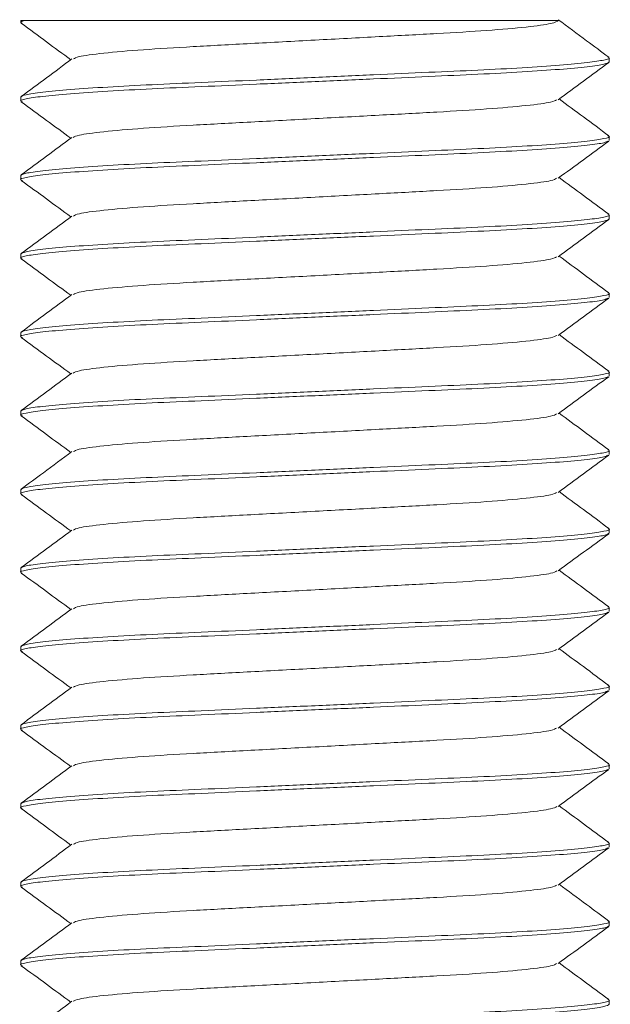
# Model space of a CAD drawing. Header units: millimetres. Extents: x 0 to 420, y 0 to 297.
# Tile 7 of 14: x 171 to 177, y 155 to 165. Entities that reach past the tile are written whole.
import ezdxf

# ---------------------------------------------------------------- set-up
doc = ezdxf.new("R2010")
doc.units = ezdxf.units.MM

msp = doc.modelspace()

# ---------------------------------------------------------------- linework, layer by layer
at = {"color": 7, "linetype": 'Continuous', "lineweight": 15}
for p, q in [((170.966, 164.855), (170.966, 164.833)), ((176.966, 164.433), (176.966, 164.475)), ((170.966, 164.075), (170.966, 164.033)), ((176.966, 163.633), (176.966, 163.675)), ((170.966, 163.275), (170.966, 163.233)), ((176.966, 162.833), (176.966, 162.875)), ((170.966, 162.475), (170.966, 162.433)), ((176.966, 162.033), (176.966, 162.075)), ((170.966, 161.675), (170.966, 161.633)), ((176.966, 161.233), (176.966, 161.275)), ((170.966, 160.875), (170.966, 160.833)), ((176.966, 160.433), (176.966, 160.475)), ((170.966, 160.075), (170.966, 160.033)), ((176.966, 159.633), (176.966, 159.675)), ((170.966, 159.275), (170.966, 159.233)), ((176.966, 158.833), (176.966, 158.875)), ((170.966, 158.475), (170.966, 158.433)), ((176.966, 158.033), (176.966, 158.075)), ((170.966, 157.675), (170.966, 157.633)), ((176.966, 157.233), (176.966, 157.275)), ((170.966, 156.875), (170.966, 156.833)), ((176.966, 156.433), (176.966, 156.475)), ((170.966, 156.075), (170.966, 156.033)), ((176.966, 155.633), (176.966, 155.675)), ((170.966, 155.275), (170.966, 155.233)), ((176.966, 154.833), (176.966, 154.875))]:
    msp.add_line(p, q, dxfattribs=at)
for points, knots in [([(171.016, 164.855), (170.986, 164.848), (170.947, 164.838), (170.975, 164.828), (170.981, 164.826)], [0, 0, 0, 0, 0.775262, 1, 1, 1, 1]), ([(170.966, 164.855), (170.966, 164.855), (170.967, 164.855), (170.977, 164.855), (170.992, 164.855), (171.008, 164.855), (171.016, 164.855)], [0, 0, 0, 0, 0.251998, 0.50231, 0.751466, 1, 1, 1, 1]), ([(170.97, 164.826), (171.056, 164.763), (171.225, 164.639), (171.393, 164.516), (171.476, 164.455)], [0, 0, 0, 0, 0.510172, 1, 1, 1, 1]), ([(176.45, 164.855), (176.461, 164.855), (176.455, 164.855), (176.409, 164.855), (176.369, 164.855), (176.259, 164.855), (176.189, 164.855), (176.016, 164.855), (175.916, 164.855), (175.692, 164.855), (175.566, 164.855), (175.294, 164.855), (175.15, 164.855), (174.847, 164.855), (174.686, 164.855), (174.36, 164.855), (174.194, 164.855), (173.857, 164.855), (173.685, 164.855), (173.35, 164.855), (173.184, 164.855), (172.694, 164.855), (172.39, 164.855), (171.979, 164.855), (171.853, 164.855), (171.621, 164.855), (171.515, 164.855), (171.233, 164.855), (171.098, 164.855), (171.016, 164.855)], [0, 0, 0, 0, 0.0625, 0.0625, 0.125, 0.125, 0.1875, 0.1875, 0.25, 0.25, 0.3125, 0.3125, 0.375, 0.375, 0.4375, 0.4375, 0.5, 0.5, 0.5625, 0.5625, 0.625, 0.625, 0.75, 0.75, 0.8125, 0.8125, 0.875, 0.875, 1, 1, 1, 1]), ([(176.45, 164.855), (176.434, 164.845), (176.402, 164.824), (176.141, 164.788), (175.74, 164.753), (175.222, 164.722), (174.62, 164.69), (173.966, 164.655), (173.311, 164.62), (172.71, 164.588), (172.19, 164.557), (171.792, 164.522), (171.546, 164.489), (171.515, 164.471), (171.502, 164.463)], [0, 0, 0, 0, 0.0836421, 0.170251, 0.2568599, 0.340502, 0.424144, 0.5107529, 0.5973618, 0.6810039, 0.764646, 0.8512549, 0.9378638, 1, 1, 1, 1]), ([(176.961, 164.481), (176.886, 164.537), (176.714, 164.664), (176.541, 164.791), (176.445, 164.863)], [0, 0, 0, 0, 0.43748, 1, 1, 1, 1]), ([(176.966, 164.433), (176.955, 164.425), (176.933, 164.41), (176.757, 164.384), (176.475, 164.357), (176.095, 164.331), (175.64, 164.307), (175.126, 164.284), (174.563, 164.259), (173.966, 164.233), (173.369, 164.206), (172.805, 164.181), (172.291, 164.159), (171.837, 164.134), (171.457, 164.108), (171.172, 164.082), (171.008, 164.056), (170.947, 164.038), (170.975, 164.028), (170.982, 164.026)], [0, 0, 0, 0, 0.059971, 0.121927, 0.184713, 0.247081, 0.307831, 0.367246, 0.42866, 0.491306, 0.553952, 0.615366, 0.674781, 0.735531, 0.797899, 0.860685, 0.92264, 0.982612, 1, 1, 1, 1]), ([(176.95, 164.482), (176.956, 164.479), (176.984, 164.469), (176.923, 164.452), (176.759, 164.426), (176.475, 164.399), (176.095, 164.373), (175.64, 164.349), (175.126, 164.327), (174.563, 164.301), (173.966, 164.275), (173.369, 164.248), (172.805, 164.223), (172.291, 164.201), (171.837, 164.177), (171.456, 164.151), (171.175, 164.124), (170.998, 164.098), (170.976, 164.083), (170.966, 164.075)], [0, 0, 0, 0, 0.017469, 0.077436, 0.139386, 0.202167, 0.26453, 0.325274, 0.384685, 0.446093, 0.508735, 0.571376, 0.632784, 0.692195, 0.752939, 0.815302, 0.878083, 0.940034, 1, 1, 1, 1]), ([(171.487, 164.463), (171.401, 164.399), (171.228, 164.272), (171.056, 164.145), (170.97, 164.081)], [0, 0, 0, 0, 0.499943, 1, 1, 1, 1]), ([(176.445, 164.047), (176.531, 164.11), (176.703, 164.237), (176.875, 164.363), (176.961, 164.426)], [0, 0, 0, 0, 0.499946, 1, 1, 1, 1]), ([(170.97, 164.026), (171.056, 163.963), (171.225, 163.839), (171.393, 163.716), (171.476, 163.655)], [0, 0, 0, 0, 0.510654, 1, 1, 1, 1]), ([(176.429, 164.047), (176.416, 164.039), (176.385, 164.021), (176.139, 163.988), (175.741, 163.953), (175.221, 163.922), (174.62, 163.89), (173.966, 163.855), (173.311, 163.82), (172.71, 163.788), (172.19, 163.757), (171.792, 163.722), (171.546, 163.689), (171.515, 163.671), (171.501, 163.663)], [0, 0, 0, 0, 0.063524, 0.151959, 0.240395, 0.3258, 0.411206, 0.499642, 0.588077, 0.673483, 0.758889, 0.847324, 0.935759, 1, 1, 1, 1]), ([(176.961, 163.681), (176.875, 163.745), (176.706, 163.869), (176.538, 163.994), (176.455, 164.055)], [0, 0, 0, 0, 0.510535, 1, 1, 1, 1]), ([(176.95, 163.626), (176.941, 163.621), (176.921, 163.607), (176.755, 163.584), (176.476, 163.557), (176.094, 163.531), (175.64, 163.507), (175.126, 163.484), (174.563, 163.459), (173.966, 163.433), (173.369, 163.406), (172.805, 163.381), (172.291, 163.359), (171.837, 163.334), (171.457, 163.308), (171.172, 163.282), (171.008, 163.256), (170.947, 163.238), (170.975, 163.228), (170.982, 163.226)], [0, 0, 0, 0, 0.043357, 0.106389, 0.170267, 0.233719, 0.295525, 0.355974, 0.418455, 0.48219, 0.545925, 0.608407, 0.668855, 0.730661, 0.794113, 0.857991, 0.921023, 0.982037, 1, 1, 1, 1]), ([(176.95, 163.682), (176.956, 163.679), (176.984, 163.669), (176.923, 163.652), (176.759, 163.626), (176.475, 163.599), (176.095, 163.573), (175.64, 163.549), (175.126, 163.527), (174.563, 163.501), (173.966, 163.475), (173.369, 163.448), (172.805, 163.423), (172.291, 163.401), (171.837, 163.377), (171.456, 163.351), (171.175, 163.324), (170.998, 163.298), (170.976, 163.283), (170.966, 163.275)], [0, 0, 0, 0, 0.017242, 0.077223, 0.139187, 0.201983, 0.26436, 0.325119, 0.384543, 0.445966, 0.508621, 0.571277, 0.632699, 0.692124, 0.752882, 0.81526, 0.878055, 0.94002, 1, 1, 1, 1]), ([(171.486, 163.663), (171.4, 163.599), (171.228, 163.472), (171.056, 163.345), (170.97, 163.281)], [0, 0, 0, 0, 0.49995, 1, 1, 1, 1]), ([(176.445, 163.247), (176.531, 163.31), (176.703, 163.437), (176.875, 163.563), (176.961, 163.626)], [0, 0, 0, 0, 0.499943, 1, 1, 1, 1]), ([(170.97, 163.226), (171.056, 163.163), (171.225, 163.039), (171.394, 162.915), (171.476, 162.855)], [0, 0, 0, 0, 0.510735, 1, 1, 1, 1]), ([(176.429, 163.247), (176.416, 163.239), (176.385, 163.221), (176.139, 163.188), (175.741, 163.153), (175.221, 163.122), (174.62, 163.09), (173.966, 163.055), (173.311, 163.02), (172.71, 162.988), (172.19, 162.957), (171.792, 162.922), (171.547, 162.889), (171.515, 162.871), (171.502, 162.863)], [0, 0, 0, 0, 0.0634059, 0.1519509, 0.2404959, 0.3260078, 0.4115197, 0.5000647, 0.5886097, 0.6741216, 0.7596335, 0.8481786, 0.9367236, 1, 1, 1, 1]), ([(176.961, 162.881), (176.875, 162.945), (176.707, 163.069), (176.538, 163.194), (176.455, 163.255)], [0, 0, 0, 0, 0.510302, 1, 1, 1, 1]), ([(176.966, 162.833), (176.955, 162.825), (176.933, 162.81), (176.757, 162.784), (176.475, 162.757), (176.095, 162.731), (175.64, 162.707), (175.126, 162.684), (174.563, 162.659), (173.966, 162.633), (173.369, 162.606), (172.805, 162.581), (172.291, 162.559), (171.837, 162.534), (171.457, 162.508), (171.172, 162.482), (171.009, 162.456), (170.947, 162.438), (170.975, 162.428), (170.981, 162.426)], [0, 0, 0, 0, 0.060013, 0.122012, 0.184842, 0.247254, 0.308046, 0.367503, 0.428959, 0.491649, 0.554339, 0.615796, 0.675253, 0.736045, 0.798457, 0.861287, 0.923285, 0.983299, 1, 1, 1, 1]), ([(176.95, 162.881), (176.956, 162.879), (176.984, 162.869), (176.923, 162.852), (176.759, 162.826), (176.475, 162.799), (176.095, 162.773), (175.64, 162.749), (175.126, 162.727), (174.563, 162.701), (173.966, 162.675), (173.369, 162.648), (172.805, 162.623), (172.291, 162.601), (171.837, 162.577), (171.456, 162.551), (171.175, 162.524), (170.998, 162.498), (170.976, 162.483), (170.966, 162.475)], [0, 0, 0, 0, 0.016888, 0.07689, 0.138876, 0.201695, 0.264094, 0.324875, 0.384321, 0.445766, 0.508444, 0.571122, 0.632567, 0.692013, 0.752793, 0.815193, 0.878011, 0.939998, 1, 1, 1, 1]), ([(171.487, 162.863), (171.401, 162.799), (171.229, 162.672), (171.056, 162.545), (170.97, 162.482)], [0, 0, 0, 0, 0.499946, 1, 1, 1, 1]), ([(176.445, 162.447), (176.531, 162.51), (176.703, 162.637), (176.875, 162.763), (176.961, 162.826)], [0, 0, 0, 0, 0.499945, 1, 1, 1, 1]), ([(170.97, 162.426), (171.056, 162.363), (171.225, 162.239), (171.393, 162.116), (171.476, 162.055)], [0, 0, 0, 0, 0.5101848, 1, 1, 1, 1]), ([(176.429, 162.447), (176.416, 162.439), (176.385, 162.421), (176.139, 162.388), (175.741, 162.353), (175.221, 162.322), (174.62, 162.29), (173.966, 162.255), (173.311, 162.22), (172.71, 162.188), (172.19, 162.157), (171.792, 162.122), (171.546, 162.089), (171.515, 162.071), (171.502, 162.063)], [0, 0, 0, 0, 0.063422, 0.1519438, 0.2404655, 0.3259549, 0.4114443, 0.4999661, 0.5884878, 0.6739772, 0.7594666, 0.8479883, 0.9365101, 1, 1, 1, 1]), ([(176.961, 162.081), (176.875, 162.145), (176.706, 162.269), (176.538, 162.394), (176.455, 162.455)], [0, 0, 0, 0, 0.510562, 1, 1, 1, 1]), ([(176.95, 162.026), (176.942, 162.021), (176.921, 162.007), (176.755, 161.984), (176.476, 161.957), (176.094, 161.931), (175.64, 161.907), (175.126, 161.884), (174.563, 161.859), (173.966, 161.833), (173.369, 161.806), (172.805, 161.781), (172.291, 161.759), (171.837, 161.734), (171.457, 161.708), (171.172, 161.682), (171.008, 161.656), (170.947, 161.638), (170.975, 161.628), (170.982, 161.626)], [0, 0, 0, 0, 0.043779, 0.106804, 0.170675, 0.234121, 0.29592, 0.356361, 0.418836, 0.482564, 0.546293, 0.608767, 0.669209, 0.731008, 0.794454, 0.858325, 0.92135, 0.982358, 1, 1, 1, 1]), ([(176.95, 162.082), (176.956, 162.079), (176.984, 162.069), (176.923, 162.052), (176.759, 162.026), (176.475, 161.999), (176.095, 161.973), (175.64, 161.949), (175.126, 161.927), (174.563, 161.901), (173.966, 161.875), (173.369, 161.848), (172.805, 161.823), (172.291, 161.801), (171.837, 161.777), (171.456, 161.751), (171.175, 161.724), (170.998, 161.698), (170.976, 161.683), (170.966, 161.675)], [0, 0, 0, 0, 0.017265, 0.077244, 0.139207, 0.202001, 0.264377, 0.325134, 0.384557, 0.445978, 0.508632, 0.571286, 0.632708, 0.692131, 0.752888, 0.815264, 0.878058, 0.940021, 1, 1, 1, 1]), ([(171.487, 162.063), (171.401, 161.999), (171.228, 161.872), (171.056, 161.745), (170.97, 161.681)], [0, 0, 0, 0, 0.499944, 1, 1, 1, 1]), ([(176.445, 161.647), (176.531, 161.71), (176.703, 161.837), (176.875, 161.963), (176.961, 162.026)], [0, 0, 0, 0, 0.499948, 1, 1, 1, 1]), ([(170.97, 161.626), (171.056, 161.563), (171.225, 161.439), (171.393, 161.316), (171.476, 161.255)], [0, 0, 0, 0, 0.510598, 1, 1, 1, 1]), ([(176.43, 161.647), (176.417, 161.639), (176.385, 161.621), (176.139, 161.588), (175.741, 161.553), (175.221, 161.522), (174.62, 161.49), (173.966, 161.455), (173.311, 161.42), (172.71, 161.388), (172.19, 161.357), (171.792, 161.322), (171.546, 161.289), (171.514, 161.271), (171.501, 161.263)], [0, 0, 0, 0, 0.0639089, 0.1522799, 0.2406509, 0.3259948, 0.4113386, 0.4997096, 0.5880806, 0.6734245, 0.7587683, 0.8471393, 0.9355103, 1, 1, 1, 1]), ([(176.961, 161.281), (176.875, 161.345), (176.706, 161.469), (176.538, 161.594), (176.455, 161.655)], [0, 0, 0, 0, 0.5104046, 1, 1, 1, 1]), ([(176.95, 161.226), (176.941, 161.221), (176.92, 161.207), (176.755, 161.184), (176.476, 161.157), (176.094, 161.131), (175.64, 161.107), (175.126, 161.084), (174.563, 161.059), (173.966, 161.033), (173.369, 161.006), (172.805, 160.981), (172.291, 160.959), (171.837, 160.934), (171.457, 160.908), (171.172, 160.882), (171.008, 160.856), (170.947, 160.838), (170.975, 160.828), (170.982, 160.826)], [0, 0, 0, 0, 0.043351, 0.106401, 0.170297, 0.233767, 0.29559, 0.356055, 0.418554, 0.482307, 0.54606, 0.608559, 0.669024, 0.730847, 0.794317, 0.858213, 0.921263, 0.982294, 1, 1, 1, 1]), ([(176.95, 161.282), (176.956, 161.279), (176.984, 161.269), (176.923, 161.252), (176.759, 161.226), (176.475, 161.199), (176.095, 161.173), (175.64, 161.149), (175.126, 161.127), (174.563, 161.101), (173.966, 161.075), (173.369, 161.048), (172.805, 161.023), (172.291, 161.001), (171.837, 160.977), (171.456, 160.951), (171.175, 160.924), (170.998, 160.898), (170.976, 160.883), (170.966, 160.875)], [0, 0, 0, 0, 0.017069, 0.07706, 0.139035, 0.201842, 0.26423, 0.325, 0.384434, 0.445868, 0.508535, 0.571201, 0.632635, 0.692069, 0.752839, 0.815227, 0.878034, 0.940009, 1, 1, 1, 1]), ([(171.486, 161.262), (171.4, 161.199), (171.228, 161.072), (171.056, 160.945), (170.97, 160.881)], [0, 0, 0, 0, 0.49995, 1, 1, 1, 1]), ([(176.445, 160.847), (176.531, 160.91), (176.703, 161.037), (176.875, 161.163), (176.961, 161.226)], [0, 0, 0, 0, 0.4999422, 1, 1, 1, 1]), ([(170.97, 160.826), (171.056, 160.763), (171.225, 160.639), (171.393, 160.516), (171.476, 160.455)], [0, 0, 0, 0, 0.510636, 1, 1, 1, 1]), ([(176.429, 160.847), (176.416, 160.839), (176.385, 160.821), (176.139, 160.788), (175.741, 160.753), (175.221, 160.722), (174.62, 160.69), (173.966, 160.655), (173.311, 160.62), (172.71, 160.588), (172.19, 160.557), (171.792, 160.522), (171.546, 160.489), (171.515, 160.471), (171.502, 160.463)], [0, 0, 0, 0, 0.0633609, 0.1518966, 0.2404323, 0.3259352, 0.4114381, 0.4999739, 0.5885096, 0.6740125, 0.7595154, 0.8480511, 0.9365868, 1, 1, 1, 1]), ([(176.961, 160.481), (176.875, 160.545), (176.706, 160.669), (176.538, 160.794), (176.455, 160.855)], [0, 0, 0, 0, 0.510552, 1, 1, 1, 1]), ([(176.949, 160.426), (176.941, 160.42), (176.92, 160.407), (176.755, 160.384), (176.476, 160.357), (176.094, 160.331), (175.64, 160.307), (175.126, 160.284), (174.563, 160.259), (173.966, 160.233), (173.369, 160.206), (172.805, 160.181), (172.291, 160.159), (171.837, 160.134), (171.457, 160.108), (171.172, 160.082), (171.008, 160.056), (170.947, 160.038), (170.975, 160.028), (170.981, 160.026)], [0, 0, 0, 0, 0.043071, 0.106155, 0.170085, 0.233589, 0.295445, 0.355943, 0.418475, 0.482263, 0.54605, 0.608582, 0.66908, 0.730936, 0.79444, 0.85837, 0.921454, 0.982518, 1, 1, 1, 1]), ([(176.95, 160.482), (176.956, 160.479), (176.984, 160.469), (176.923, 160.452), (176.759, 160.426), (176.475, 160.399), (176.095, 160.373), (175.64, 160.349), (175.126, 160.327), (174.563, 160.301), (173.966, 160.275), (173.369, 160.248), (172.805, 160.223), (172.291, 160.201), (171.837, 160.177), (171.456, 160.151), (171.175, 160.124), (170.998, 160.098), (170.976, 160.083), (170.966, 160.075)], [0, 0, 0, 0, 0.017303, 0.077279, 0.13924, 0.202032, 0.264405, 0.32516, 0.384581, 0.446, 0.508651, 0.571303, 0.632722, 0.692143, 0.752897, 0.815271, 0.878063, 0.940023, 1, 1, 1, 1]), ([(171.487, 160.463), (171.39, 160.391), (171.218, 160.264), (171.046, 160.137), (170.97, 160.081)], [0, 0, 0, 0, 0.562521, 1, 1, 1, 1]), ([(176.444, 160.047), (176.531, 160.11), (176.703, 160.237), (176.875, 160.363), (176.961, 160.426)], [0, 0, 0, 0, 0.499945, 1, 1, 1, 1]), ([(170.97, 160.026), (171.056, 159.963), (171.225, 159.839), (171.393, 159.716), (171.476, 159.655)], [0, 0, 0, 0, 0.510482, 1, 1, 1, 1]), ([(176.429, 160.047), (176.416, 160.039), (176.385, 160.021), (176.139, 159.988), (175.741, 159.953), (175.221, 159.922), (174.62, 159.89), (173.966, 159.855), (173.311, 159.82), (172.71, 159.788), (172.19, 159.757), (171.792, 159.722), (171.546, 159.689), (171.515, 159.671), (171.502, 159.663)], [0, 0, 0, 0, 0.063143, 0.1516826, 0.2402222, 0.3257289, 0.4112355, 0.4997751, 0.5883147, 0.6738214, 0.7593281, 0.8478677, 0.9364073, 1, 1, 1, 1]), ([(176.961, 159.681), (176.875, 159.745), (176.706, 159.869), (176.538, 159.994), (176.455, 160.055)], [0, 0, 0, 0, 0.510571, 1, 1, 1, 1]), ([(176.95, 159.682), (176.956, 159.679), (176.984, 159.669), (176.923, 159.652), (176.759, 159.626), (176.475, 159.599), (176.095, 159.573), (175.64, 159.549), (175.126, 159.527), (174.563, 159.501), (173.966, 159.475), (173.369, 159.448), (172.805, 159.423), (172.291, 159.401), (171.837, 159.377), (171.456, 159.351), (171.175, 159.324), (170.998, 159.298), (170.976, 159.283), (170.966, 159.275)], [0, 0, 0, 0, 0.0172482, 0.0772281, 0.1391924, 0.2019875, 0.2643644, 0.3251226, 0.3845466, 0.445969, 0.5086241, 0.5712792, 0.6327016, 0.6921255, 0.7528838, 0.8152607, 0.8780558, 0.94002, 1, 1, 1, 1]), ([(176.966, 159.633), (176.955, 159.625), (176.933, 159.61), (176.757, 159.584), (176.475, 159.557), (176.095, 159.531), (175.64, 159.507), (175.126, 159.484), (174.563, 159.459), (173.966, 159.433), (173.369, 159.406), (172.805, 159.381), (172.291, 159.359), (171.837, 159.334), (171.457, 159.308), (171.172, 159.282), (171.008, 159.256), (170.947, 159.238), (170.975, 159.228), (170.981, 159.226)], [0, 0, 0, 0, 0.059987, 0.121959, 0.184762, 0.247146, 0.307912, 0.367343, 0.428773, 0.491436, 0.554098, 0.615528, 0.674959, 0.735725, 0.798109, 0.860912, 0.922884, 0.982871, 1, 1, 1, 1]), ([(171.487, 159.663), (171.401, 159.599), (171.228, 159.472), (171.056, 159.345), (170.97, 159.281)], [0, 0, 0, 0, 0.499945, 1, 1, 1, 1]), ([(176.445, 159.248), (176.531, 159.311), (176.703, 159.437), (176.875, 159.563), (176.962, 159.627)], [0, 0, 0, 0, 0.49995, 1, 1, 1, 1]), ([(170.97, 159.226), (171.056, 159.163), (171.225, 159.039), (171.393, 158.916), (171.476, 158.855)], [0, 0, 0, 0, 0.5104415, 1, 1, 1, 1]), ([(176.43, 159.247), (176.417, 159.239), (176.386, 159.221), (176.139, 159.188), (175.741, 159.153), (175.221, 159.122), (174.62, 159.09), (173.966, 159.055), (173.311, 159.02), (172.71, 158.988), (172.19, 158.957), (171.792, 158.922), (171.546, 158.889), (171.515, 158.871), (171.502, 158.863)], [0, 0, 0, 0, 0.064462, 0.152832, 0.241201, 0.326543, 0.411886, 0.500255, 0.588624, 0.673967, 0.759309, 0.847678, 0.936048, 1, 1, 1, 1]), ([(176.961, 158.881), (176.875, 158.945), (176.707, 159.069), (176.538, 159.194), (176.455, 159.255)], [0, 0, 0, 0, 0.510182, 1, 1, 1, 1]), ([(176.95, 158.881), (176.956, 158.879), (176.984, 158.869), (176.923, 158.852), (176.759, 158.826), (176.475, 158.799), (176.095, 158.773), (175.64, 158.749), (175.126, 158.727), (174.563, 158.701), (173.966, 158.675), (173.369, 158.648), (172.805, 158.623), (172.291, 158.601), (171.837, 158.577), (171.456, 158.551), (171.175, 158.524), (170.998, 158.498), (170.976, 158.483), (170.966, 158.475)], [0, 0, 0, 0, 0.0167301, 0.0767417, 0.1387386, 0.2015668, 0.2639766, 0.3247669, 0.3842222, 0.4456769, 0.5083651, 0.5710532, 0.6325079, 0.6919632, 0.7527535, 0.8151633, 0.8779915, 0.9399884, 1, 1, 1, 1]), ([(176.95, 158.826), (176.941, 158.821), (176.92, 158.807), (176.755, 158.784), (176.476, 158.757), (176.094, 158.731), (175.64, 158.707), (175.126, 158.684), (174.563, 158.659), (173.966, 158.633), (173.369, 158.606), (172.805, 158.581), (172.291, 158.559), (171.837, 158.534), (171.457, 158.508), (171.172, 158.482), (171.008, 158.456), (170.947, 158.438), (170.975, 158.428), (170.982, 158.426)], [0, 0, 0, 0, 0.043343, 0.106397, 0.170296, 0.233769, 0.295596, 0.356064, 0.418567, 0.482323, 0.54608, 0.608582, 0.66905, 0.730877, 0.79435, 0.858249, 0.921303, 0.982337, 1, 1, 1, 1]), ([(171.486, 158.863), (171.4, 158.799), (171.228, 158.672), (171.056, 158.545), (170.97, 158.481)], [0, 0, 0, 0, 0.499948, 1, 1, 1, 1]), ([(176.445, 158.447), (176.531, 158.51), (176.703, 158.637), (176.875, 158.763), (176.961, 158.826)], [0, 0, 0, 0, 0.4999433, 1, 1, 1, 1]), ([(170.97, 158.426), (171.056, 158.363), (171.225, 158.239), (171.393, 158.116), (171.476, 158.055)], [0, 0, 0, 0, 0.5106422, 1, 1, 1, 1]), ([(176.429, 158.447), (176.416, 158.439), (176.385, 158.421), (176.139, 158.388), (175.741, 158.353), (175.221, 158.322), (174.62, 158.29), (173.966, 158.255), (173.311, 158.22), (172.71, 158.188), (172.19, 158.157), (171.792, 158.122), (171.546, 158.089), (171.515, 158.071), (171.502, 158.063)], [0, 0, 0, 0, 0.0633783, 0.1519005, 0.2404226, 0.3259124, 0.4114023, 0.4999244, 0.5884466, 0.6739364, 0.7594262, 0.8479483, 0.9364705, 1, 1, 1, 1]), ([(176.961, 158.082), (176.875, 158.145), (176.706, 158.27), (176.538, 158.394), (176.455, 158.455)], [0, 0, 0, 0, 0.510693, 1, 1, 1, 1]), ([(176.95, 158.082), (176.956, 158.079), (176.984, 158.069), (176.923, 158.052), (176.759, 158.026), (176.475, 157.999), (176.095, 157.973), (175.64, 157.949), (175.126, 157.927), (174.563, 157.901), (173.966, 157.875), (173.369, 157.848), (172.805, 157.823), (172.291, 157.801), (171.837, 157.777), (171.456, 157.751), (171.175, 157.724), (170.998, 157.698), (170.976, 157.683), (170.966, 157.675)], [0, 0, 0, 0, 0.017562, 0.077523, 0.139467, 0.202242, 0.264599, 0.325338, 0.384743, 0.446146, 0.508781, 0.571416, 0.632819, 0.692224, 0.752963, 0.81532, 0.878095, 0.940039, 1, 1, 1, 1]), ([(176.95, 158.026), (176.941, 158.021), (176.92, 158.007), (176.755, 157.984), (176.476, 157.957), (176.094, 157.931), (175.64, 157.907), (175.126, 157.884), (174.563, 157.859), (173.966, 157.833), (173.369, 157.806), (172.805, 157.781), (172.291, 157.759), (171.837, 157.734), (171.457, 157.708), (171.172, 157.682), (171.008, 157.656), (170.947, 157.638), (170.975, 157.628), (170.982, 157.626)], [0, 0, 0, 0, 0.043208, 0.106256, 0.17015, 0.233618, 0.295438, 0.355902, 0.418398, 0.482149, 0.5459, 0.608396, 0.66886, 0.73068, 0.794148, 0.858042, 0.92109, 0.982118, 1, 1, 1, 1]), ([(171.487, 158.063), (171.401, 157.999), (171.228, 157.872), (171.056, 157.745), (170.97, 157.681)], [0, 0, 0, 0, 0.499944, 1, 1, 1, 1]), ([(176.445, 157.647), (176.531, 157.71), (176.703, 157.837), (176.875, 157.963), (176.961, 158.026)], [0, 0, 0, 0, 0.499945, 1, 1, 1, 1]), ([(170.97, 157.626), (171.056, 157.563), (171.225, 157.439), (171.394, 157.315), (171.476, 157.255)], [0, 0, 0, 0, 0.5107137, 1, 1, 1, 1]), ([(176.429, 157.647), (176.416, 157.639), (176.385, 157.621), (176.139, 157.588), (175.741, 157.553), (175.221, 157.522), (174.62, 157.49), (173.966, 157.455), (173.311, 157.42), (172.71, 157.388), (172.19, 157.357), (171.792, 157.322), (171.546, 157.289), (171.515, 157.271), (171.502, 157.263)], [0, 0, 0, 0, 0.063299, 0.1518, 0.2403, 0.325769, 0.411237, 0.499738, 0.588238, 0.673707, 0.759176, 0.847676, 0.936176, 1, 1, 1, 1]), ([(176.961, 157.281), (176.875, 157.345), (176.706, 157.469), (176.538, 157.594), (176.455, 157.655)], [0, 0, 0, 0, 0.510582, 1, 1, 1, 1]), ([(176.95, 157.282), (176.956, 157.279), (176.984, 157.269), (176.923, 157.252), (176.759, 157.226), (176.475, 157.199), (176.095, 157.173), (175.64, 157.149), (175.126, 157.127), (174.563, 157.101), (173.966, 157.075), (173.369, 157.048), (172.805, 157.023), (172.291, 157.001), (171.837, 156.977), (171.456, 156.951), (171.175, 156.924), (170.998, 156.898), (170.976, 156.883), (170.966, 156.875)], [0, 0, 0, 0, 0.017279, 0.077257, 0.139219, 0.202012, 0.264387, 0.325144, 0.384566, 0.445986, 0.508639, 0.571293, 0.632713, 0.692135, 0.752891, 0.815266, 0.87806, 0.940022, 1, 1, 1, 1]), ([(176.95, 157.226), (176.942, 157.221), (176.921, 157.207), (176.755, 157.184), (176.476, 157.157), (176.094, 157.131), (175.64, 157.107), (175.126, 157.084), (174.563, 157.059), (173.966, 157.033), (173.369, 157.006), (172.805, 156.981), (172.291, 156.959), (171.837, 156.934), (171.457, 156.908), (171.172, 156.882), (171.009, 156.856), (170.947, 156.838), (170.975, 156.828), (170.981, 156.826)], [0, 0, 0, 0, 0.043819, 0.106885, 0.170797, 0.234283, 0.296122, 0.356602, 0.419117, 0.482886, 0.546655, 0.60917, 0.669651, 0.731489, 0.794975, 0.858887, 0.921953, 0.983, 1, 1, 1, 1]), ([(171.486, 157.263), (171.4, 157.199), (171.228, 157.072), (171.056, 156.945), (170.97, 156.881)], [0, 0, 0, 0, 0.4999472, 1, 1, 1, 1]), ([(176.445, 156.847), (176.531, 156.91), (176.703, 157.037), (176.875, 157.163), (176.961, 157.226)], [0, 0, 0, 0, 0.499947, 1, 1, 1, 1]), ([(170.97, 156.826), (171.056, 156.763), (171.225, 156.639), (171.393, 156.516), (171.476, 156.455)], [0, 0, 0, 0, 0.510174, 1, 1, 1, 1]), ([(176.43, 156.847), (176.417, 156.839), (176.385, 156.821), (176.139, 156.788), (175.741, 156.753), (175.221, 156.722), (174.62, 156.69), (173.966, 156.655), (173.311, 156.62), (172.71, 156.588), (172.19, 156.557), (171.792, 156.522), (171.546, 156.489), (171.515, 156.471), (171.502, 156.463)], [0, 0, 0, 0, 0.063951, 0.152417, 0.240883, 0.326318, 0.411753, 0.500219, 0.588684, 0.67412, 0.759555, 0.848021, 0.936486, 1, 1, 1, 1]), ([(176.962, 156.481), (176.875, 156.545), (176.707, 156.669), (176.538, 156.794), (176.455, 156.855)], [0, 0, 0, 0, 0.510032, 1, 1, 1, 1]), ([(176.951, 156.481), (176.957, 156.479), (176.984, 156.469), (176.923, 156.452), (176.76, 156.426), (176.475, 156.399), (176.095, 156.373), (175.64, 156.349), (175.126, 156.327), (174.563, 156.301), (173.966, 156.275), (173.369, 156.248), (172.805, 156.223), (172.291, 156.201), (171.837, 156.177), (171.456, 156.151), (171.175, 156.124), (170.998, 156.098), (170.976, 156.083), (170.966, 156.075)], [0, 0, 0, 0, 0.016464, 0.076492, 0.138506, 0.201351, 0.263778, 0.324584, 0.384056, 0.445527, 0.508232, 0.570937, 0.632409, 0.69188, 0.752687, 0.815113, 0.877959, 0.939972, 1, 1, 1, 1]), ([(176.95, 156.426), (176.941, 156.421), (176.921, 156.407), (176.755, 156.384), (176.476, 156.357), (176.094, 156.331), (175.64, 156.307), (175.126, 156.284), (174.563, 156.259), (173.966, 156.233), (173.369, 156.206), (172.805, 156.181), (172.291, 156.159), (171.837, 156.134), (171.457, 156.108), (171.172, 156.082), (171.008, 156.056), (170.947, 156.038), (170.975, 156.028), (170.982, 156.026)], [0, 0, 0, 0, 0.043462, 0.106505, 0.170394, 0.233858, 0.295674, 0.356133, 0.418625, 0.482372, 0.546118, 0.60861, 0.669069, 0.730886, 0.794349, 0.858238, 0.921282, 0.982306, 1, 1, 1, 1]), ([(171.487, 156.463), (171.401, 156.399), (171.228, 156.272), (171.056, 156.145), (170.97, 156.081)], [0, 0, 0, 0, 0.499946, 1, 1, 1, 1]), ([(176.445, 156.047), (176.531, 156.11), (176.703, 156.237), (176.875, 156.363), (176.961, 156.426)], [0, 0, 0, 0, 0.499945, 1, 1, 1, 1]), ([(170.97, 156.026), (171.056, 155.963), (171.225, 155.839), (171.393, 155.716), (171.476, 155.655)], [0, 0, 0, 0, 0.510654, 1, 1, 1, 1]), ([(176.429, 156.047), (176.416, 156.039), (176.385, 156.021), (176.139, 155.988), (175.741, 155.953), (175.221, 155.922), (174.62, 155.89), (173.966, 155.855), (173.311, 155.82), (172.71, 155.788), (172.19, 155.757), (171.792, 155.722), (171.546, 155.689), (171.515, 155.671), (171.502, 155.663)], [0, 0, 0, 0, 0.063572, 0.152078, 0.240583, 0.326057, 0.411531, 0.500037, 0.588542, 0.674016, 0.75949, 0.847996, 0.936501, 1, 1, 1, 1]), ([(176.961, 155.681), (176.886, 155.737), (176.717, 155.862), (176.549, 155.986), (176.455, 156.055)], [0, 0, 0, 0, 0.446729, 1, 1, 1, 1]), ([(176.95, 155.682), (176.956, 155.679), (176.984, 155.669), (176.923, 155.652), (176.759, 155.626), (176.475, 155.599), (176.095, 155.573), (175.64, 155.549), (175.126, 155.527), (174.563, 155.501), (173.966, 155.475), (173.369, 155.448), (172.805, 155.423), (172.291, 155.401), (171.837, 155.377), (171.456, 155.351), (171.175, 155.324), (170.998, 155.298), (170.976, 155.283), (170.966, 155.275)], [0, 0, 0, 0, 0.017481, 0.077447, 0.139396, 0.202176, 0.264539, 0.325282, 0.384692, 0.4461, 0.50874, 0.571381, 0.632789, 0.692198, 0.752942, 0.815304, 0.878085, 0.940034, 1, 1, 1, 1]), ([(176.966, 155.633), (176.955, 155.625), (176.933, 155.61), (176.757, 155.584), (176.475, 155.557), (176.095, 155.531), (175.64, 155.507), (175.126, 155.484), (174.563, 155.459), (173.966, 155.433), (173.369, 155.406), (172.805, 155.381), (172.291, 155.359), (171.837, 155.334), (171.457, 155.308), (171.172, 155.282), (171.008, 155.256), (170.947, 155.238), (170.975, 155.228), (170.982, 155.226)], [0, 0, 0, 0, 0.059955, 0.121894, 0.184663, 0.247015, 0.307748, 0.367147, 0.428544, 0.491174, 0.553803, 0.6152, 0.6746, 0.735333, 0.797684, 0.860454, 0.922392, 0.982348, 1, 1, 1, 1]), ([(171.487, 155.663), (171.401, 155.599), (171.228, 155.472), (171.056, 155.345), (170.97, 155.281)], [0, 0, 0, 0, 0.499943, 1, 1, 1, 1]), ([(176.445, 155.247), (176.531, 155.31), (176.703, 155.437), (176.875, 155.563), (176.961, 155.626)], [0, 0, 0, 0, 0.499943, 1, 1, 1, 1]), ([(170.97, 155.226), (171.056, 155.163), (171.225, 155.039), (171.394, 154.915), (171.476, 154.855)], [0, 0, 0, 0, 0.510738, 1, 1, 1, 1]), ([(176.429, 155.247), (176.416, 155.239), (176.385, 155.221), (176.139, 155.188), (175.741, 155.153), (175.221, 155.122), (174.62, 155.09), (173.966, 155.055), (173.311, 155.02), (172.71, 154.988), (172.19, 154.957), (171.792, 154.922), (171.546, 154.889), (171.515, 154.871), (171.501, 154.863)], [0, 0, 0, 0, 0.0633411, 0.1517955, 0.2402499, 0.3256742, 0.4110986, 0.499553, 0.5880074, 0.6734318, 0.7588561, 0.8473105, 0.9357649, 1, 1, 1, 1]), ([(176.961, 154.881), (176.875, 154.945), (176.706, 155.069), (176.538, 155.194), (176.455, 155.255)], [0, 0, 0, 0, 0.510538, 1, 1, 1, 1]), ([(176.95, 154.882), (176.956, 154.879), (176.984, 154.869), (176.923, 154.852), (176.759, 154.826), (176.475, 154.799), (176.095, 154.773), (175.64, 154.749), (175.126, 154.727), (174.563, 154.701), (173.966, 154.675), (173.369, 154.648), (172.805, 154.623), (172.291, 154.601), (171.837, 154.577), (171.456, 154.551), (171.175, 154.524), (170.998, 154.498), (170.976, 154.483), (170.966, 154.475)], [0, 0, 0, 0, 0.017246, 0.077226, 0.13919, 0.201986, 0.264363, 0.325121, 0.384545, 0.445968, 0.508623, 0.571278, 0.632701, 0.692125, 0.752883, 0.81526, 0.878056, 0.94002, 1, 1, 1, 1]), ([(176.966, 154.833), (176.955, 154.825), (176.933, 154.81), (176.757, 154.784), (176.475, 154.757), (176.095, 154.731), (175.64, 154.707), (175.126, 154.684), (174.563, 154.659), (173.966, 154.633), (173.369, 154.606), (172.805, 154.581), (172.291, 154.559), (171.837, 154.534), (171.457, 154.508), (171.172, 154.482), (171.009, 154.456), (170.947, 154.438), (170.975, 154.428), (170.981, 154.426)], [0, 0, 0, 0, 0.060014, 0.122012, 0.184843, 0.247255, 0.308047, 0.367504, 0.428961, 0.491651, 0.554341, 0.615798, 0.675255, 0.736048, 0.79846, 0.86129, 0.923289, 0.983302, 1, 1, 1, 1]), ([(171.486, 154.863), (171.4, 154.799), (171.228, 154.672), (171.056, 154.545), (170.97, 154.481)], [0, 0, 0, 0, 0.499949, 1, 1, 1, 1])]:
    msp.add_open_spline(points, degree=3, knots=knots, dxfattribs=at)

doc.saveas('drawing.dxf')
